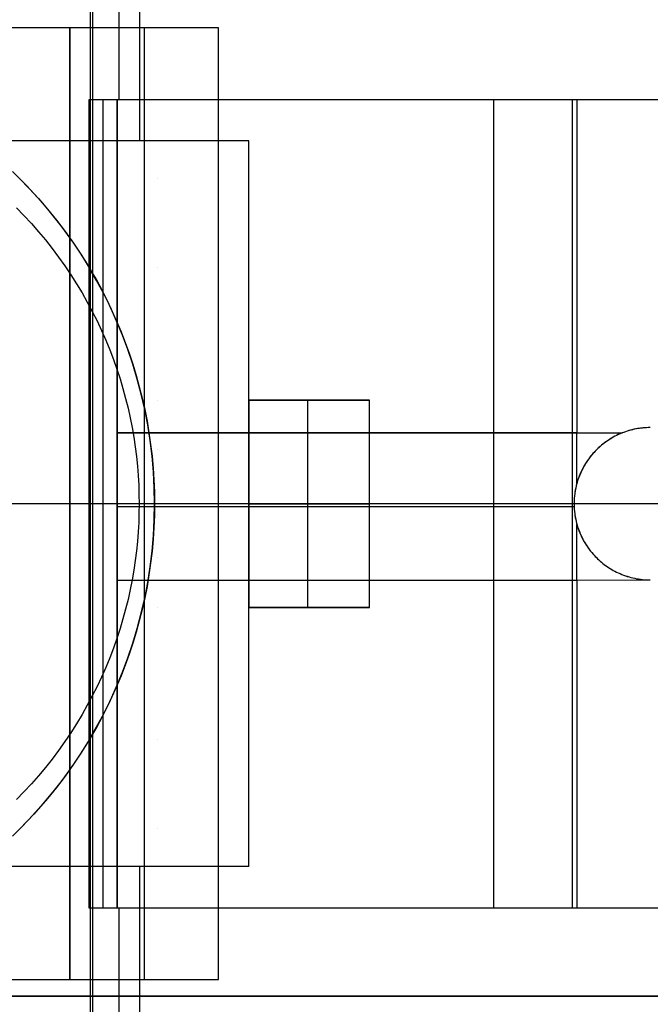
# Model space of a CAD drawing. Header units: millimetres. Extents: x -15 to 7, y 1 to 148.
# Tile 177 of 256: x -0.53 to 1.9, y 45.41 to 49.21. Entities that reach past the tile are written whole.
import ezdxf

# ---------------------------------------------------------------- set-up
doc = ezdxf.new("R2010")
doc.units = ezdxf.units.MM
doc.header["$MEASUREMENT"] = 0
doc.layers.add('Default', color=7, linetype='Continuous', true_color=0x000000)
doc.layers.add('Layer 01', color=7, linetype='Continuous', true_color=0x000000)

msp = doc.modelspace()

# ---------------------------------------------------------------- linework, layer by layer
at = {"layer": 'Default', "color": 254, "true_color": 0xcad1ee}
for points in [[(-0.2588, 8.6531), (-0.2588, 103.5282)], [(-0.2588, 9.9443), (-0.2588, 102.237)]]:
    msp.add_lwpolyline(points, dxfattribs=at)
at = {"layer": 'Default', "color": 171, "true_color": 0x8080ff}
for points in [[(-0.2497, 5.4828), (-0.2497, 70.4573)], [(-0.2497, 5.57), (-0.2497, 70.2391)]]:
    msp.add_lwpolyline(points, dxfattribs=at)
at = {"layer": 'Layer 01'}
for points in [[(-0.1484, 48.8995), (-0.1484, 49.2394)], [(-0.0686, 48.7394), (-0.0686, 49.2394)], [(0.2355, 49.1757), (-3.5692, 49.1757)], [(-0.3386, 49.1757), (-3.0832, 49.1757)], [(0.2355, 49.1757), (-0.3386, 49.1757)], [(-0.3386, 49.1757), (-0.3386, 45.503)], [(-0.3386, 45.503), (-0.3386, 49.1757)], [(0.2355, 49.1757), (-0.3386, 49.1757)], [(-0.3386, 45.503), (-0.3386, 49.1757)], [(-0.0516, 49.1757), (-0.0516, 45.503)], [(0.2355, 45.503), (0.2355, 49.1757)], [(0.2355, 45.503), (0.2355, 49.1757)], [(0.2355, 45.503), (0.2355, 49.1757)], [(-0.2635, 48.8995), (3.3767, 48.8995)], [(-0.2635, 48.8995), (2.9016, 48.8995)], [(-0.2635, 48.2503), (-0.2635, 48.8995)], [(-0.2635, 48.2503), (-0.2635, 48.8995)], [(-0.2635, 45.7792), (-0.2635, 48.8995)], [(-0.2635, 48.8995), (2.8568, 48.8995)], [(-0.2635, 45.7792), (-0.2635, 48.8995)], [(-0.2635, 48.8995), (2.8568, 48.8995)], [(-0.263, 45.7792), (-0.263, 48.8995)], [(-0.2091, 45.7792), (-0.2091, 48.8995)], [(-0.1555, 45.7792), (-0.1555, 48.8995)], [(-0.155, 45.7792), (-0.155, 48.8995)], [(-0.1546, 47.6126), (-0.1546, 48.8995)], [(-0.1546, 48.8995), (1.6168, 48.8995)], [(1.2967, 45.7792), (1.2967, 48.8995)], [(1.2967, 47.6126), (1.2967, 48.8995)], [(1.5996, 45.7792), (1.5996, 48.8995)], [(1.6168, 48.8995), (2.1844, 48.8995)], [(1.6168, 48.8995), (1.6168, 47.6126)], [(1.6168, 48.8995), (1.6168, 47.6126)], [(0.3516, 48.7394), (-3.6484, 48.7394)], [(0.3516, 48.7394), (-3.6484, 48.7394)], [(0.3516, 48.7394), (-3.6484, 48.7394)], [(0.3516, 45.9394), (0.3516, 48.7394)], [(0.3516, 45.9394), (0.3516, 48.7394)], [(0.3516, 45.9394), (0.3516, 48.7394)], [(-0.5597, 48.6216), (-0.5315, 48.594), (-0.504, 48.5659), (-0.4768, 48.5369), (-0.4501, 48.507), (-0.4238, 48.4762), (-0.3981, 48.4446), (-0.3728, 48.4122), (-0.3482, 48.3789), (-0.3241, 48.3448), (-0.3007, 48.3099), (-0.278, 48.2741), (-0.256, 48.2376), (-0.2347, 48.2004), (-0.2142, 48.1624), (-0.1945, 48.1236), (-0.1757, 48.0842), (-0.1577, 48.0441), (-0.1407, 48.0034), (-0.1246, 47.962), (-0.1095, 47.9201), (-0.0954, 47.8776), (-0.0823, 47.8346), (-0.0703, 47.7911), (-0.0593, 47.7472), (-0.0494, 47.7029), (-0.0407, 47.6583), (-0.0331, 47.6133), (-0.0266, 47.5681), (-0.0213, 47.5226), (-0.0171, 47.477), (-0.0142, 47.4312), (-0.0124, 47.3853), (-0.0118, 47.3394), (-0.0124, 47.2934), (-0.0142, 47.2475), (-0.0171, 47.2018), (-0.0213, 47.1561), (-0.0266, 47.1106), (-0.0331, 47.0654), (-0.0407, 47.0204), (-0.0494, 46.9758), (-0.0593, 46.9315), (-0.0703, 46.8876), (-0.0823, 46.8441), (-0.0954, 46.8011), (-0.1095, 46.7586), (-0.1246, 46.7167), (-0.1407, 46.6753), (-0.1577, 46.6346), (-0.1757, 46.5945), (-0.1945, 46.5551), (-0.2142, 46.5164), (-0.2347, 46.4783), (-0.256, 46.4411), (-0.278, 46.4046), (-0.3007, 46.3688), (-0.3241, 46.3339), (-0.3482, 46.2998), (-0.3728, 46.2665), (-0.3981, 46.2341), (-0.4238, 46.2025), (-0.4501, 46.1717), (-0.4768, 46.1419), (-0.504, 46.1128), (-0.5315, 46.0847), (-0.5597, 46.0571)], [(-0.5597, 48.6216), (-0.5315, 48.594), (-0.4949, 48.5563), (-0.459, 48.5171), (-0.4239, 48.4763), (-0.3897, 48.4341), (-0.3565, 48.3903), (-0.3243, 48.3451), (-0.2933, 48.2984), (-0.2635, 48.2503)], [(-0.5597, 48.6216), (-0.5315, 48.594), (-0.504, 48.5659), (-0.4768, 48.5369), (-0.4501, 48.507), (-0.4238, 48.4762), (-0.3981, 48.4446), (-0.3728, 48.4122), (-0.3482, 48.3789), (-0.3241, 48.3448), (-0.3007, 48.3099), (-0.278, 48.2741), (-0.256, 48.2376), (-0.2347, 48.2004), (-0.2142, 48.1624), (-0.1945, 48.1236), (-0.1757, 48.0842), (-0.1577, 48.0441), (-0.1407, 48.0034), (-0.1246, 47.962), (-0.1095, 47.9201), (-0.0954, 47.8776), (-0.0823, 47.8346), (-0.0703, 47.7911), (-0.0593, 47.7472), (-0.0494, 47.7029), (-0.0407, 47.6583), (-0.0331, 47.6133), (-0.0266, 47.5681), (-0.0213, 47.5226), (-0.0171, 47.477), (-0.0142, 47.4312), (-0.0124, 47.3853), (-0.0118, 47.3394), (-0.0124, 47.2934), (-0.0142, 47.2475), (-0.0171, 47.2018), (-0.0213, 47.1561), (-0.0266, 47.1106), (-0.0331, 47.0654), (-0.0407, 47.0204), (-0.0494, 46.9758), (-0.0593, 46.9315), (-0.0703, 46.8876), (-0.0823, 46.8441), (-0.0954, 46.8011), (-0.1095, 46.7586), (-0.1246, 46.7167), (-0.1407, 46.6753), (-0.1577, 46.6346), (-0.1757, 46.5945), (-0.1945, 46.5551), (-0.2142, 46.5164), (-0.2347, 46.4783), (-0.256, 46.4411), (-0.278, 46.4046), (-0.3007, 46.3688), (-0.3241, 46.3339), (-0.3482, 46.2998), (-0.3728, 46.2665), (-0.3981, 46.2341), (-0.4238, 46.2025), (-0.4501, 46.1717), (-0.4768, 46.1419), (-0.504, 46.1128), (-0.5315, 46.0847), (-0.5597, 46.0571)], [(-0.5442, 48.4813), (-0.515, 48.4514), (-0.4866, 48.4207), (-0.4591, 48.3893), (-0.4324, 48.3573), (-0.4065, 48.3246), (-0.3816, 48.2913), (-0.3575, 48.2575), (-0.3344, 48.2231), (-0.3123, 48.1882), (-0.2911, 48.1529), (-0.2708, 48.1172), (-0.2516, 48.0811), (-0.2333, 48.0447), (-0.2161, 48.008), (-0.1998, 47.971), (-0.1846, 47.9338), (-0.1703, 47.8965), (-0.157, 47.859), (-0.1448, 47.8214), (-0.1335, 47.7837), (-0.1232, 47.7461), (-0.1139, 47.7084), (-0.1055, 47.6708), (-0.0981, 47.6332), (-0.0917, 47.5958), (-0.0861, 47.5585), (-0.0815, 47.5214), (-0.0777, 47.4845), (-0.0748, 47.4478), (-0.0728, 47.4114), (-0.0716, 47.3752), (-0.0712, 47.3394), (-0.0716, 47.3035), (-0.0728, 47.2674), (-0.0748, 47.2309), (-0.0777, 47.1942), (-0.0815, 47.1573), (-0.0861, 47.1202), (-0.0917, 47.0829), (-0.0981, 47.0455), (-0.1055, 47.0079), (-0.1139, 46.9703), (-0.1232, 46.9326), (-0.1335, 46.895), (-0.1448, 46.8573), (-0.157, 46.8197), (-0.1703, 46.7822), (-0.1846, 46.7449), (-0.1998, 46.7077), (-0.2161, 46.6707), (-0.2333, 46.634), (-0.2516, 46.5976), (-0.2708, 46.5615), (-0.2911, 46.5258), (-0.3123, 46.4905), (-0.3344, 46.4556), (-0.3575, 46.4212), (-0.3816, 46.3874), (-0.4065, 46.3541), (-0.4324, 46.3214), (-0.4591, 46.2894), (-0.4866, 46.258), (-0.515, 46.2273), (-0.5442, 46.1974)], [(-0.2635, 46.4284), (-0.2349, 46.478), (-0.2077, 46.5288), (-0.182, 46.581), (-0.1579, 46.6343), (-0.1354, 46.6888), (-0.1145, 46.7443), (-0.0955, 46.8009), (-0.0782, 46.8583), (-0.0629, 46.9166), (-0.0495, 46.9756), (-0.038, 47.0352), (-0.0286, 47.0954), (-0.0213, 47.156), (-0.016, 47.2169), (-0.0128, 47.2781), (-0.0118, 47.3394), (-0.0128, 47.4006), (-0.016, 47.4618), (-0.0213, 47.5227), (-0.0286, 47.5833), (-0.038, 47.6435), (-0.0495, 47.7031), (-0.0629, 47.7621), (-0.0782, 47.8204), (-0.0955, 47.8779), (-0.1145, 47.9344), (-0.1354, 47.9899), (-0.1579, 48.0444), (-0.182, 48.0978), (-0.2077, 48.1499), (-0.2349, 48.2007), (-0.2635, 48.2503)], [(0.8172, 47.7394), (0.3516, 47.7394)], [(0.3516, 47.7394), (0.3516, 46.9394)], [(0.3516, 46.9394), (0.3516, 47.7394)], [(0.3516, 47.7394), (0.8172, 47.7394)], [(0.8172, 47.7394), (0.3516, 47.7394)], [(0.5794, 46.9394), (0.5794, 47.7394)], [(0.5794, 46.9394), (0.5794, 47.7394)], [(0.8172, 46.9394), (0.8172, 47.7394)], [(0.8172, 46.9394), (0.8172, 47.7394)], [(0.8172, 46.9394), (0.8172, 47.7394)], [(1.8998, 47.6333), (1.8922, 47.6332), (1.8846, 47.6329), (1.877, 47.6324), (1.8695, 47.6317), (1.8619, 47.6308), (1.8544, 47.6297), (1.847, 47.6285), (1.8396, 47.627), (1.8323, 47.6254), (1.825, 47.6236), (1.8178, 47.6216), (1.8107, 47.6194), (1.8036, 47.6171), (1.7967, 47.6146), (1.7898, 47.6119), (1.7831, 47.6091), (1.7764, 47.6061), (1.7699, 47.603), (1.7635, 47.5997), (1.7572, 47.5963), (1.751, 47.5928), (1.745, 47.5892), (1.7391, 47.5854), (1.7333, 47.5815), (1.7276, 47.5775), (1.7221, 47.5735), (1.7167, 47.5693), (1.7115, 47.565), (1.7064, 47.5607), (1.7015, 47.5562), (1.6967, 47.5517), (1.692, 47.5472), (1.6874, 47.5425), (1.6829, 47.5377), (1.6785, 47.5328), (1.6742, 47.5277), (1.6699, 47.5224), (1.6657, 47.5171), (1.6616, 47.5115), (1.6576, 47.5059), (1.6538, 47.5001), (1.65, 47.4942), (1.6463, 47.4881), (1.6428, 47.482), (1.6394, 47.4757), (1.6362, 47.4693), (1.6331, 47.4627), (1.6301, 47.4561), (1.6273, 47.4493), (1.6246, 47.4425), (1.6221, 47.4355), (1.6198, 47.4285), (1.6176, 47.4214), (1.6156, 47.4142), (1.6138, 47.4069), (1.6121, 47.3996), (1.6107, 47.3922), (1.6094, 47.3847), (1.6084, 47.3772), (1.6075, 47.3697), (1.6068, 47.3621), (1.6063, 47.3546), (1.606, 47.347), (1.6059, 47.3394), (1.606, 47.3317), (1.6063, 47.3241), (1.6068, 47.3166), (1.6075, 47.309), (1.6084, 47.3015), (1.6094, 47.294), (1.6107, 47.2865), (1.6121, 47.2791), (1.6138, 47.2718), (1.6156, 47.2645), (1.6176, 47.2573), (1.6198, 47.2502), (1.6221, 47.2432), (1.6246, 47.2362), (1.6273, 47.2294), (1.6301, 47.2226), (1.6331, 47.216), (1.6362, 47.2094), (1.6394, 47.203), (1.6428, 47.1967), (1.6463, 47.1906), (1.65, 47.1845), (1.6538, 47.1786), (1.6576, 47.1728), (1.6616, 47.1672), (1.6657, 47.1617), (1.6699, 47.1563), (1.6742, 47.151), (1.6785, 47.146), (1.6829, 47.141), (1.6874, 47.1362), (1.692, 47.1315), (1.6967, 47.127), (1.7015, 47.1225), (1.7064, 47.118), (1.7115, 47.1137), (1.7167, 47.1094), (1.7221, 47.1052), (1.7276, 47.1012), (1.7333, 47.0972), (1.7391, 47.0933), (1.745, 47.0895), (1.751, 47.0859), (1.7572, 47.0824), (1.7635, 47.079), (1.7699, 47.0757), (1.7764, 47.0726), (1.7831, 47.0696), (1.7898, 47.0668), (1.7967, 47.0641), (1.8036, 47.0616), (1.8107, 47.0593), (1.8178, 47.0571), (1.825, 47.0551), (1.8323, 47.0533), (1.8396, 47.0517), (1.847, 47.0502), (1.8544, 47.049), (1.8619, 47.0479), (1.8695, 47.047), (1.877, 47.0463), (1.8846, 47.0458), (1.8922, 47.0455), (1.8998, 47.0454)], [(1.8998, 47.6333), (1.8928, 47.6332), (1.8858, 47.6329), (1.8788, 47.6325), (1.8718, 47.6319), (1.8649, 47.6312), (1.858, 47.6303), (1.8511, 47.6292), (1.8442, 47.628), (1.8375, 47.6266), (1.8307, 47.625), (1.824, 47.6233), (1.8174, 47.6215), (1.8108, 47.6195), (1.8043, 47.6173), (1.7979, 47.615), (1.7916, 47.6126)], [(-0.1549, 47.0451), (-0.1549, 47.6126)], [(-0.1549, 47.6126), (1.6168, 47.6126)], [(1.6168, 47.6126), (-0.1546, 47.6126)], [(1.6168, 47.6126), (1.7916, 47.6126)], [(1.7916, 47.6126), (1.7843, 47.6096), (1.7771, 47.6064), (1.7701, 47.6031), (1.7631, 47.5996), (1.7564, 47.5959), (1.7497, 47.5921), (1.7432, 47.5881), (1.7369, 47.584), (1.7307, 47.5798), (1.7247, 47.5754), (1.7188, 47.5709), (1.7131, 47.5664), (1.7076, 47.5617), (1.7022, 47.5569), (1.697, 47.5521), (1.692, 47.5472), (1.6859, 47.5409), (1.68, 47.5344), (1.6741, 47.5276), (1.6685, 47.5206), (1.6629, 47.5133), (1.6576, 47.5058), (1.6524, 47.4981), (1.6475, 47.4901), (1.6428, 47.4819), (1.6383, 47.4734), (1.634, 47.4648), (1.63, 47.4559), (1.6263, 47.4469), (1.6228, 47.4377), (1.6197, 47.4283), (1.6168, 47.4188)], [(1.6168, 47.4188), (1.6168, 47.6126)], [(1.6168, 47.4188), (1.6143, 47.4092), (1.6121, 47.3994), (1.6102, 47.3896), (1.6087, 47.3796), (1.6075, 47.3696), (1.6066, 47.3596), (1.6061, 47.3495), (1.6059, 47.3394), (1.6061, 47.3292), (1.6066, 47.3191), (1.6075, 47.3091), (1.6087, 47.2991), (1.6102, 47.2891), (1.6121, 47.2793), (1.6143, 47.2695), (1.6168, 47.2599)], [(0.2355, 47.3394), (-3.5692, 47.3394)], [(-0.3386, 47.3394), (-3.0832, 47.3394)], [(-0.0712, 47.3394), (-0.5862, 47.3394)], [(0.3516, 47.3394), (-0.5862, 47.3394)], [(0.2355, 47.3394), (-0.3386, 47.3394)], [(1.6059, 47.3394), (-0.2635, 47.3394)], [(-0.1549, 47.3288), (1.6061, 47.3288)], [(1.9688, 47.3394), (-0.0118, 47.3394)], [(3.8392, 47.3394), (0.3516, 47.3394)], [(0.8172, 47.3394), (0.3516, 47.3394)], [(0.3516, 47.3394), (0.8172, 47.3394)], [(1.6168, 47.0451), (1.6168, 47.2599)], [(1.6168, 47.2599), (1.6197, 47.2504), (1.6228, 47.241), (1.6263, 47.2318), (1.63, 47.2228), (1.634, 47.2139), (1.6383, 47.2053), (1.6428, 47.1968), (1.6475, 47.1886), (1.6524, 47.1806), (1.6576, 47.1729), (1.6629, 47.1654), (1.6685, 47.1581), (1.6741, 47.1511), (1.68, 47.1443), (1.6859, 47.1378), (1.692, 47.1315), (1.6967, 47.127), (1.7015, 47.1225), (1.7064, 47.118), (1.7115, 47.1137), (1.7167, 47.1094), (1.7221, 47.1052), (1.7276, 47.1012), (1.7333, 47.0972), (1.7391, 47.0933), (1.745, 47.0895), (1.751, 47.0859), (1.7572, 47.0823), (1.7635, 47.0789), (1.7699, 47.0757), (1.7764, 47.0726), (1.7831, 47.0696), (1.7898, 47.0667), (1.7967, 47.0641), (1.8036, 47.0616), (1.8107, 47.0592), (1.8178, 47.057), (1.825, 47.055), (1.8323, 47.0532), (1.8396, 47.0516), (1.847, 47.0501), (1.8544, 47.0488), (1.8619, 47.0478), (1.8695, 47.0469), (1.877, 47.0462), (1.8846, 47.0457), (1.8922, 47.0454), (1.8998, 47.0453)], [(-0.1549, 47.0451), (1.6168, 47.0451)], [(-0.1546, 45.7792), (-0.1546, 47.0451)], [(-0.1546, 47.0451), (1.6168, 47.0451)], [(1.2967, 45.7792), (1.2967, 47.0451)], [(1.6168, 47.0451), (1.8998, 47.0453)], [(1.6168, 47.0451), (1.6168, 45.7792)], [(1.6168, 47.0451), (1.6168, 45.7792)], [(0.8172, 46.9394), (0.3516, 46.9394)], [(0.3516, 46.9394), (0.8172, 46.9394)], [(0.8172, 46.9394), (0.3516, 46.9394)], [(-0.2635, 46.4284), (-0.2933, 46.3803), (-0.3243, 46.3337), (-0.3565, 46.2884), (-0.3897, 46.2446), (-0.4239, 46.2024), (-0.459, 46.1616), (-0.4949, 46.1224), (-0.5315, 46.0847), (-0.5597, 46.0571)], [(-0.2635, 45.7792), (-0.2635, 46.4284)], [(-0.2635, 45.7792), (-0.2635, 46.4284)], [(0.3516, 45.9394), (-3.6484, 45.9394)], [(0.3516, 45.9394), (-3.6484, 45.9394)], [(0.3516, 45.9394), (-3.6484, 45.9394)], [(-0.0686, 45.4394), (-0.0686, 45.9394)], [(2.9016, 45.7792), (-0.2635, 45.7792)], [(3.3767, 45.7792), (-0.2635, 45.7792)], [(2.8568, 45.7792), (-0.2635, 45.7792)], [(2.8568, 45.7792), (-0.2635, 45.7792)], [(1.6168, 45.7792), (-0.1546, 45.7792)], [(-0.1484, 45.4394), (-0.1484, 45.7792)], [(2.1844, 45.7792), (1.6168, 45.7792)], [(-3.5692, 45.503), (0.2355, 45.503)], [(-3.0832, 45.503), (-0.3386, 45.503)], [(-0.3386, 45.503), (0.2355, 45.503)], [(-0.3386, 45.503), (0.2355, 45.503)], [(3.8392, 45.4394), (-4.1566, 45.4394)], [(3.8392, 45.4394), (-4.1566, 45.4394)], [(3.8392, 45.4394), (-3.9765, 45.4394)], [(3.8392, 45.4394), (-3.9765, 45.4394)], [(-3.1984, 45.4394), (2.9016, 45.4394)], [(-3.1984, 45.4394), (2.9016, 45.4394)], [(-0.1484, 45.0995), (-0.1484, 45.4394)], [(-0.0686, 44.9394), (-0.0686, 45.4394)]]:
    msp.add_lwpolyline(points, dxfattribs=at)
at = {"layer": 'Layer 01', "extrusion": (1, 0, 0)}
for points in [[(49.1757, -17.7456), (49.1757, -11.9836)], [(49.1757, -18.0229), (49.1757, -11.9836)], [(48.8995, -8.9756), (48.8995, -9.3428)], [(48.8995, -7.8343), (48.8995, -12.457)], [(48.8995, -8.9756), (48.8995, -9.3428)], [(48.8995, -7.8343), (48.8995, -8.1363)], [(48.7394, -21.838), (48.7394, -29.3159)], [(48.594, -8.9756), (48.594, -17.7336)], [(48.2503, -9.3428), (48.2503, -8.9756)], [(47.7394, -27.2933), (47.7394, -29.0159)], [(47.7394, -29.0159), (47.7394, -27.2933)], [(47.7394, -27.2933), (47.7394, -29.0159)], [(47.6126, -8.1363), (47.6126, -7.8343)], [(47.5472, -8.1363), (47.5472, -12.457)], [(47.3394, -8.761), (47.3394, -12.457)], [(47.3394, -18.0229), (47.3394, -11.9836)], [(47.3394, -21.838), (47.3394, -27.2933)], [(47.3394, -29.0159), (47.3394, -29.3159)], [(47.3394, -27.2933), (47.3394, -29.0159)], [(47.2986, -17.7456), (47.2986, -11.9836)], [(47.1315, -8.1363), (47.1315, -12.457)], [(47.0451, -7.8343), (47.0451, -8.1363)], [(46.9394, -27.2933), (46.9394, -29.0159)], [(46.9394, -29.0159), (46.9394, -27.2933)], [(46.9394, -27.2933), (46.9394, -29.0159)], [(46.4284, -8.9756), (46.4284, -9.3428)], [(46.0847, -8.9756), (46.0847, -17.7336)], [(45.9394, -21.838), (45.9394, -29.3159)], [(45.7792, -8.9756), (45.7792, -9.3428)], [(45.7792, -7.8343), (45.7792, -12.457)], [(45.7792, -8.9756), (45.7792, -9.3428)], [(45.7792, -8.1363), (45.7792, -7.8343)], [(45.503, -11.9836), (45.503, -17.7456)], [(45.503, -18.0229), (45.503, -11.9836)], [(45.4394, -21.838), (45.4394, -8.9756)], [(45.4394, -21.838), (45.4394, -8.9756)]]:
    msp.add_lwpolyline(points, dxfattribs=at)
at = {"layer": 'Layer 01', "extrusion": (0, 1, 0)}
for points in [[(0.263, -8.761), (0.2635, -12.457)], [(0.263, -8.761), (0.1555, -8.6539)], [(0.1555, -8.6539), (0.1546, -7.8343)], [(0.1549, -8.1363), (0.1546, -7.8343)], [(0.1546, -7.8343), (0.1549, -8.1363)], [(0.1555, -8.6539), (0.2626, -8.761)], [(0.1546, -7.8343), (0.1555, -8.6539)], [(0.263, -8.761), (0.2635, -12.457)], [(0.1555, -8.6539), (0.263, -8.761)], [(0.1546, -7.8343), (0.1555, -8.6539)]]:
    msp.add_lwpolyline(points, dxfattribs=at)

doc.saveas('drawing.dxf')
